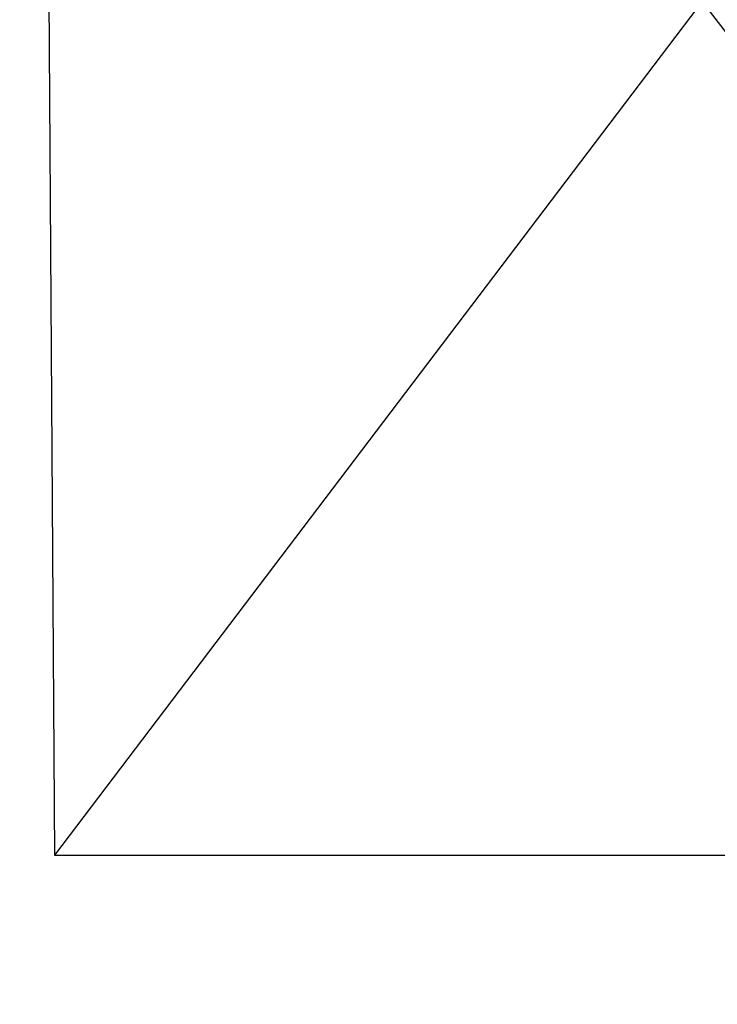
# Model space of a CAD drawing. Header units: millimetres. Extents: x 3536 to 5222, y 1741 to 3266.
# Tile 247 of 256: x 4276.71 to 4282.47, y 2116.12 to 2124.25. Entities that reach past the tile are written whole.
import ezdxf

# ---------------------------------------------------------------- set-up
doc = ezdxf.new("R2010")
doc.units = ezdxf.units.MM

msp = doc.modelspace()

# ---------------------------------------------------------------- hatches: boundary and pattern name
at = {"linetype": 'Continuous'}
h = msp.add_hatch(dxfattribs=at)
h.set_pattern_fill('ANGLE', color=256)
h.set_pattern_definition([(0, (5168.007, 3128.008), (0, 6.985), [5.08, -1.905]), (90, (5168.007, 3128.008), (-6.985, 4e-16), [5.08, -1.905])])
edge = h.paths.add_edge_path()
edge.add_arc((3633.0455, 3117.5287), 9.4745, 0, 360)
edge = h.paths.add_edge_path()
edge.add_arc((4050.4485, 3118.5334), 9.4745, 0, 360)
edge = h.paths.add_edge_path()
edge.add_arc((4186.8041, 3097.2199), 9.4745, 0, 360)
edge = h.paths.add_edge_path()
edge.add_arc((4604.207, 3098.2245), 9.4745, 0, 360)
edge = h.paths.add_edge_path()
edge.add_arc((4741.1293, 3085.9317), 9.4745, 0, 360)
edge = h.paths.add_edge_path()
edge.add_arc((5158.5323, 3086.9363), 9.4745, 0, 360)
edge = h.paths.add_edge_path()
edge.add_arc((4870.6572, 2612.2064), 9.4745, 0, 360)
edge = h.paths.add_edge_path()
edge.add_arc((4453.2542, 2611.2017), 9.4745, 0, 360)
edge = h.paths.add_edge_path()
edge.add_arc((4317.8038, 2600.0878), 9.4745, 0, 360)
edge = h.paths.add_edge_path()
edge.add_arc((3900.4009, 2599.0831), 9.4745, 0, 360)
edge = h.paths.add_edge_path()
edge.add_arc((4185.7257, 2125.598), 9.4745, 0, 360)
edge = h.paths.add_edge_path()
edge.add_arc((4603.1287, 2126.6027), 9.4745, 0, 360)

# ---------------------------------------------------------------- linework, layer by layer
at = {"color": 32, "true_color": 0xcd6928}
for p, q in [((4287.7535, 2131.5331), (4276.9976, 2117.3519)), ((4276.9059, 2131.5034), (4276.9976, 2117.3519)), ((4276.9059, 2131.5034), (4287.7535, 2117.3519)), ((4276.9976, 2117.3519), (4287.7535, 2117.3519))]:
    msp.add_line(p, q, dxfattribs=at)

doc.saveas('drawing.dxf')
